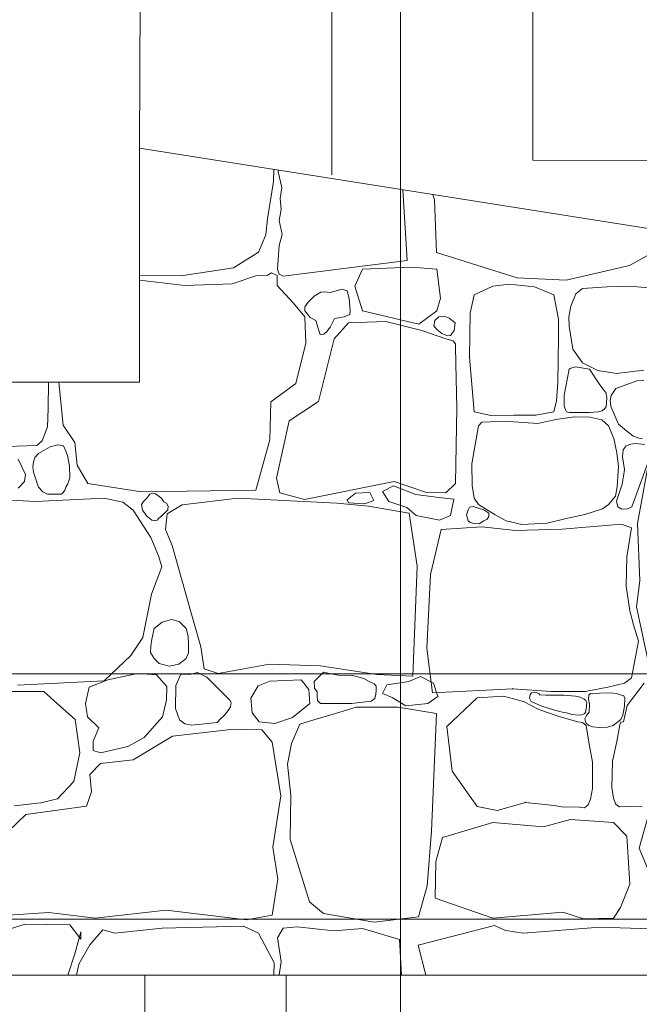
# Model space of a CAD drawing. Header units: millimetres. Extents: x -573548 to 674770, y -184010 to -47794.
# Tile 106 of 181: x 100697 to 101836, y -105629 to -103819. Entities that reach past the tile are written whole.
import ezdxf
from ezdxf.enums import TextEntityAlignment as Align

# ---------------------------------------------------------------- set-up
doc = ezdxf.new("R2010")
doc.units = ezdxf.units.MM
for name, color, linetype, lineweight in [('A.02 RZUT PIWNICY_is$0$_HATCH_Nr_pióra__18', 8, 'Continuous', 9), ('A.02 RZUT PIWNICY_is$0$Nowe_SCHODY_Nr_pióra__59', 8, 'Continuous', 9), ('A.02 RZUT PIWNICY_is$0$OBRYS PARTERU#1_Nr_pióra__1', 8, 'Continuous', 9), ('A.02 RZUT PIWNICY_is$0$SCHODY_Nr_pióra__1', 8, 'Continuous', 9), ('A.02 RZUT PIWNICY_is$0$Structural - Bearing_Nr_pióra__21', 8, 'Continuous', 9), ('A.02 RZUT PIWNICY_is$0$Structural - Grid', 8, 'Continuous', 9), ('A.02 RZUT PIWNICY_is$0$Structural - Grid_Nr_pióra__17', 8, 'Continuous', 9)]:
    doc.layers.add(name, color=color, linetype=linetype, lineweight=lineweight)
doc.styles.add('A.02 RZUT PIWNICY_is$0$STYL_AUTOMATYCZNY_1', font='arial.ttf')

# ---------------------------------------------------------------- blocks, each defined once
blk = doc.blocks.new('*X128')
at = {"layer": 'A.02 RZUT PIWNICY_is$0$_HATCH_Nr_pióra__18'}
for p, q in [((101733.8, -104116.8), (101734.3, -104094.4)), ((101743.2, -104095.8), (101742.7, -104098.8)), ((101742.7, -104098.8), (101749.4, -104128)), ((101723, -104185.7), (101733.8, -104116.8)), ((101749.4, -104128), (101746.1, -104148.2)), ((101979.6, -104262.1), (101971.7, -104131.9)), ((101746.1, -104148.2), (101748, -104168)), ((102029.5, -104150.4), (102026.9, -104140.6)), ((102033.3, -104247.2), (102029.5, -104150.4)), ((101748, -104168), (101744.4, -104188.7)), ((101719.7, -104214.6), (101723, -104185.7)), ((101744.4, -104188.7), (101750, -104214.1)), ((101706.5, -104246.8), (101719.7, -104214.6)), ((101750, -104214.1), (101744.2, -104234.7)), ((101744.2, -104234.7), (101742.4, -104259.9)), ((101660.3, -104275.3), (101706.5, -104246.8)), ((101742.4, -104259.9), (101741.5, -104277.7)), ((102181.6, -104293.8), (102033.3, -104247.2)), ((102430.8, -104247.6), (102388.3, -104271.2)), ((101567.8, -104289.7), (101660.3, -104275.3)), ((101741.5, -104277.7), (101744.4, -104286.9)), ((101751.5, -104290.6), (101979.6, -104262.1)), ((101897.7, -104277.7), (101883.3, -104309.3)), ((101986.6, -104274.3), (101897.7, -104277.7)), ((102033.9, -104277.7), (101986.6, -104274.3)), ((102040.6, -104331.3), (102033.9, -104277.7)), ((102388.3, -104271.2), (102272, -104298.2)), ((101487.6, -104289), (101567.8, -104289.7)), ((101701.2, -104290.1), (101657.8, -104305)), ((101722.9, -104288.7), (101701.2, -104290.1)), ((101730.3, -104284.9), (101722.9, -104288.7)), ((101740.9, -104289.4), (101730.3, -104284.9)), ((101740.4, -104307.9), (101740.9, -104289.4)), ((101744.4, -104286.9), (101751.5, -104290.6)), ((102272, -104298.2), (102181.6, -104293.8)), ((101570.7, -104307.9), (101487.6, -104298.4)), ((101657.8, -104305), (101570.7, -104307.9)), ((101770.9, -104340.5), (101740.4, -104307.9)), ((101883.3, -104309.3), (101897.7, -104354.3)), ((102136.7, -104309.3), (102102.8, -104325.2)), ((102167.1, -104305.8), (102136.7, -104309.3)), ((102213.4, -104310.4), (102167.1, -104305.8)), ((102249, -104325.2), (102213.4, -104310.4)), ((102301.9, -104313.3), (102289.5, -104323.1)), ((102346.8, -104310.4), (102301.9, -104313.3)), ((102389, -104309), (102346.8, -104310.4)), ((102437.7, -104313.3), (102389, -104309)), ((101808.5, -104327.6), (101797.3, -104338.8)), ((101820.6, -104320), (101808.5, -104327.6)), ((101828.4, -104319.8), (101820.6, -104320)), ((101837.8, -104320.7), (101828.4, -104319.8)), ((101860.2, -104314.9), (101837.8, -104320.7)), ((101869.5, -104318), (101860.2, -104314.9)), ((101873.2, -104332), (101869.5, -104318)), ((101874.7, -104354.6), (101873.2, -104332)), ((102033.9, -104354.3), (102040.6, -104331.3)), ((102102.8, -104325.2), (102095.6, -104358.8)), ((102257.7, -104369.8), (102249, -104325.2)), ((102289.5, -104323.1), (102280.3, -104345.8)), ((101791.6, -104365.7), (101770.9, -104340.5)), ((101797.3, -104338.8), (101791.5, -104347.4)), ((101791.5, -104347.4), (101791.6, -104354.3)), ((102280.3, -104345.8), (102276.8, -104365.9)), ((101791.6, -104354.3), (101801.4, -104367)), ((101793.2, -104414), (101791.6, -104365.7)), ((101801.4, -104367), (101811.4, -104372.1)), ((101838, -104384.4), (101846.1, -104368.8)), ((101846.1, -104368.8), (101863.8, -104365.8)), ((101863.8, -104365.8), (101874.3, -104361.4)), ((101874.3, -104361.4), (101874.7, -104354.6)), ((101897.7, -104354.3), (102000.8, -104378.8)), ((102000.8, -104378.8), (102033.9, -104354.3)), ((102030.4, -104372.5), (102037.7, -104365.8)), ((102037.7, -104365.8), (102047.7, -104364.6)), ((102047.7, -104364.6), (102056.9, -104367.9)), ((102056.9, -104367.9), (102068, -104376.4)), ((102095.6, -104358.8), (102094, -104439.7)), ((102276.8, -104365.9), (102277.1, -104382.9)), ((101811.4, -104372.1), (101817.6, -104392.5)), ((101832.1, -104392.7), (101838, -104384.4)), ((101871.6, -104376.4), (101845.2, -104406.1)), ((101940.2, -104373.9), (101871.6, -104376.4)), ((102006.2, -104390.9), (101940.2, -104373.9)), ((102028.7, -104382.3), (102030.4, -104372.5)), ((102033.9, -104388.6), (102028.7, -104382.3)), ((102068, -104376.4), (102066.1, -104390.6)), ((102257.4, -104402.8), (102257.7, -104369.8)), ((102277.1, -104382.9), (102283.9, -104424.8)), ((101817.6, -104392.5), (101819.8, -104398)), ((101819.8, -104398), (101826.4, -104397.2)), ((101826.4, -104397.2), (101832.1, -104392.7)), ((102050.8, -104406.1), (102006.2, -104390.9)), ((102043, -104396.3), (102033.9, -104388.6)), ((102054.2, -104400.3), (102043, -104396.3)), ((102059.2, -104399.7), (102054.2, -104400.3)), ((102061.8, -104396.8), (102059.2, -104399.7)), ((102066.1, -104390.6), (102061.8, -104396.8)), ((102256.2, -104486.5), (102257.4, -104402.8)), ((101774.6, -104487.9), (101793.2, -104414)), ((101845.2, -104406.1), (101816.3, -104520.9)), ((102064.2, -104409.9), (102050.8, -104406.1)), ((102068.4, -104414.9), (102064.2, -104409.9)), ((102068.6, -104418.9), (102068.4, -104414.9)), ((102069, -104452.8), (102068.6, -104418.9)), ((102094, -104439.7), (102102.8, -104539.9)), ((102283.9, -104424.8), (102301.9, -104450)), ((102070.6, -104532.5), (102069, -104452.8)), ((102288.8, -104457.4), (102280.3, -104459.8)), ((102314.8, -104461.9), (102288.8, -104457.4)), ((102301.9, -104450), (102330.1, -104464.3)), ((102277.1, -104461.9), (102268.3, -104509.2)), ((102280.3, -104459.8), (102277.1, -104461.9)), ((102332.6, -104488.6), (102314.8, -104461.9)), ((102330.1, -104464.3), (102364.1, -104469.7)), ((102364.1, -104469.7), (102414.3, -104463.8)), ((101319.6, -104533.9), (101320.1, -104485.5)), ((101339.3, -104485.5), (101347.4, -104564.7)), ((101728.8, -104521.7), (101774.6, -104487.9)), ((102253.7, -104519.8), (102256.2, -104486.5)), ((102340.2, -104499.4), (102332.6, -104488.6)), ((102401.6, -104482.9), (102363.2, -104497)), ((102414.2, -104482.4), (102401.6, -104482.9)), ((102268.3, -104509.2), (102268, -104529.4)), ((102344.8, -104504.6), (102340.2, -104499.4)), ((102346.3, -104514.6), (102344.8, -104504.6)), ((102354.3, -104510.4), (102352.3, -104519.5)), ((102363.2, -104497), (102354.3, -104510.4)), ((101727.2, -104591.5), (101728.8, -104521.7)), ((101816.3, -104520.9), (101762.7, -104556.8)), ((102249, -104539.9), (102253.7, -104519.8)), ((102268, -104529.4), (102270.6, -104536.5)), ((102343, -104534.3), (102345, -104531)), ((102345, -104531), (102346.3, -104514.6)), ((102352.3, -104519.5), (102353.9, -104530.6)), ((102353.9, -104530.6), (102367.7, -104562.6)), ((101318.8, -104567.5), (101319.6, -104533.9)), ((102068.1, -104671.6), (102070.6, -104532.5)), ((102102.8, -104539.9), (102133.2, -104546.8)), ((102133.2, -104546.8), (102175.6, -104546.2)), ((102175.6, -104546.2), (102215.8, -104546.1)), ((102215.8, -104546.1), (102249, -104539.9)), ((102286.9, -104549.4), (102253, -104554.1)), ((102270.6, -104536.5), (102272.2, -104540.4)), ((102272.2, -104540.4), (102277.1, -104541.3)), ((102277.1, -104541.3), (102314.8, -104541.3)), ((102315.4, -104549.9), (102286.9, -104549.4)), ((102314.8, -104541.3), (102330.4, -104540)), ((102337.4, -104554.8), (102315.4, -104549.9)), ((102330.4, -104540), (102337.6, -104538.2)), ((102337.6, -104538.2), (102343, -104534.3)), ((101308.8, -104593.7), (101318.8, -104567.5)), ((101347.4, -104564.7), (101368.9, -104596.4)), ((101762.7, -104556.8), (101739.1, -104662.1)), ((102110.6, -104566.1), (102098.6, -104635.9)), ((102116.9, -104559.2), (102110.6, -104566.1)), ((102131.9, -104558.6), (102116.9, -104559.2)), ((102166.7, -104558.1), (102131.9, -104558.6)), ((102219.7, -104561.4), (102166.7, -104558.1)), ((102253, -104554.1), (102219.7, -104561.4)), ((102349.3, -104566.1), (102337.4, -104554.8)), ((102359.1, -104588.9), (102349.3, -104566.1)), ((102367.7, -104562.6), (102382.4, -104575.3)), ((102382.4, -104575.3), (102394, -104584.3)), ((102394, -104584.3), (102405.3, -104588.5)), ((101243.5, -104604.1), (101298.7, -104602.2)), ((101298.7, -104602.2), (101308.8, -104593.7)), ((101323.2, -104604.2), (101302, -104616.7)), ((101337.8, -104601), (101323.2, -104604.2)), ((101348.1, -104602.4), (101337.8, -104601)), ((101352.3, -104612.5), (101348.1, -104602.4)), ((101368.9, -104596.4), (101373, -104638.1)), ((101701.2, -104683.9), (101727.2, -104591.5)), ((102364.7, -104615.6), (102359.1, -104588.9)), ((102381.7, -104602.9), (102376.5, -104610.1)), ((102390.5, -104599.3), (102381.7, -104602.9)), ((102398.4, -104598.3), (102390.5, -104599.3)), ((102416, -104600.2), (102398.4, -104598.3)), ((102405.3, -104588.5), (102412.3, -104589)), ((101302, -104616.7), (101295.2, -104623.8)), ((101355.3, -104620.3), (101352.3, -104612.5)), ((101358.8, -104639.1), (101355.3, -104620.3)), ((102367.8, -104640.9), (102364.7, -104615.6)), ((102376.5, -104610.1), (102375.4, -104622.9)), ((102392.5, -104714.5), (102427.1, -104619.4)), ((101278, -104655.1), (101264.8, -104627)), ((101292.6, -104632.7), (101291.3, -104641.5)), ((101295.2, -104623.8), (101292.6, -104632.7)), ((101359.8, -104661.3), (101358.8, -104639.1)), ((101373, -104638.1), (101392.4, -104672)), ((102098.6, -104635.9), (102099.1, -104675.5)), ((102375.4, -104622.9), (102379.2, -104646.2)), ((102422.2, -104638.1), (102402.8, -104745.5)), ((101276, -104668.3), (101278, -104655.1)), ((101291.3, -104641.5), (101292.9, -104651.3)), ((101292.9, -104651.3), (101302, -104678.6)), ((102365.2, -104677.8), (102367.8, -104640.9)), ((102379.2, -104646.2), (102377.3, -104658.6)), ((101264.8, -104680.6), (101276, -104668.3)), ((101352.3, -104678.6), (101356, -104672.2)), ((101356, -104672.2), (101359.8, -104661.3)), ((101392.4, -104672), (101491, -104687.3)), ((101739.1, -104662.1), (101745.3, -104688.9)), ((101790.7, -104701.3), (101955.9, -104668.3)), ((101954.3, -104676.2), (101934.2, -104686.5)), ((101995.6, -104691.9), (101954.3, -104676.2)), ((101955.9, -104668.3), (102015.3, -104688.1)), ((102050.8, -104688.9), (102068.1, -104671.6)), ((102099.1, -104675.5), (102102.4, -104698.8)), ((102374.7, -104672.9), (102364.5, -104704.3)), ((102377.3, -104658.6), (102374.7, -104672.9)), ((101302, -104678.6), (101309.7, -104686.9)), ((101309.7, -104686.9), (101318.4, -104691.6)), ((101318.4, -104691.6), (101330.8, -104691.7)), ((101330.8, -104691.7), (101344.5, -104691.4)), ((101344.5, -104691.4), (101347.3, -104688.1)), ((101347.3, -104688.1), (101350.3, -104684.1)), ((101350.3, -104684.1), (101352.3, -104678.6)), ((101491, -104687.3), (101701.2, -104683.9)), ((101506.5, -104691.7), (101501, -104698.8)), ((101511.8, -104689.5), (101506.5, -104691.7)), ((101517.1, -104690.6), (101511.8, -104689.5)), ((101527.8, -104698.8), (101517.1, -104690.6)), ((101745.3, -104688.9), (101790.7, -104701.3)), ((101869.5, -104701.7), (101884.7, -104689.4)), ((101884.7, -104689.4), (101911.2, -104688.4)), ((101911.2, -104688.4), (101918, -104703.1)), ((101934.2, -104686.5), (101946, -104705.1)), ((102037.8, -104697.7), (101995.6, -104691.9)), ((102015.3, -104688.1), (102050.8, -104688.9)), ((102362.6, -104695.3), (102365.2, -104677.8)), ((101296.6, -104705), (101184.3, -104698.8)), ((101422.4, -104698.8), (101296.6, -104705)), ((101456.8, -104706.2), (101422.4, -104698.8)), ((101475.8, -104721.1), (101456.8, -104706.2)), ((101495, -104704.9), (101491.5, -104710.4)), ((101491.5, -104710.4), (101493.3, -104720.8)), ((101501, -104698.8), (101495, -104704.9)), ((101532.4, -104705.3), (101527.8, -104698.8)), ((101537.3, -104707.9), (101532.4, -104705.3)), ((101540.4, -104713.2), (101537.3, -104707.9)), ((101566.2, -104710.8), (101538.5, -104727.3)), ((101668.1, -104698.8), (101566.2, -104710.8)), ((101850.2, -104707.9), (101668.1, -104698.8)), ((101908.4, -104713.3), (101850.2, -104707.9)), ((101871.9, -104707.1), (101869.5, -104701.7)), ((101901.9, -104709.5), (101871.9, -104707.1)), ((101918, -104703.1), (101901.9, -104709.5)), ((101946, -104705.1), (101978.9, -104715.9)), ((102065.2, -104700.7), (102037.8, -104697.7)), ((102058.9, -104730.6), (102065.2, -104700.7)), ((102102.4, -104698.8), (102110.6, -104710.3)), ((102110.6, -104710.3), (102141.2, -104729.5)), ((102338.3, -104718.1), (102349.3, -104710.3)), ((102349.3, -104710.3), (102362.6, -104695.3)), ((102364.5, -104704.3), (102366.8, -104714.9)), ((101508.4, -104771), (101475.8, -104721.1)), ((101493.3, -104720.8), (101501, -104731.8)), ((101527.8, -104731.8), (101539.6, -104720.4)), ((101538.5, -104727.3), (101535.6, -104756.6)), ((101539.6, -104720.4), (101540.4, -104713.2)), ((101983, -104726.4), (101908.4, -104713.3)), ((101978.9, -104715.9), (101996.1, -104730.6)), ((101998, -104823.5), (101983, -104726.4)), ((101996.1, -104730.6), (102039.2, -104739.4)), ((102039.2, -104739.4), (102058.9, -104730.6)), ((102091.5, -104720.5), (102088.7, -104729.7)), ((102088.7, -104729.7), (102091.5, -104740.7)), ((102094.3, -104715.4), (102091.5, -104720.5)), ((102101, -104714.3), (102094.3, -104715.4)), ((102120.5, -104720.5), (102101, -104714.3)), ((102129.9, -104726.5), (102120.5, -104720.5)), ((102129.4, -104732.6), (102129.9, -104726.5)), ((102141.2, -104729.5), (102161.6, -104740.7)), ((102271.5, -104736.1), (102305.8, -104728.6)), ((102305.8, -104728.6), (102338.3, -104718.1)), ((102366.8, -104714.9), (102373.9, -104718.7)), ((102373.9, -104718.7), (102384.2, -104718.2)), ((102384.2, -104718.2), (102392.5, -104714.5)), ((101501, -104731.8), (101510.3, -104739.2)), ((101510.3, -104739.2), (101515, -104740.6)), ((101515, -104740.6), (101519.9, -104739.1)), ((101519.9, -104739.1), (101523.3, -104735.6)), ((101523.3, -104735.6), (101527.8, -104731.8)), ((102091.5, -104740.7), (102095.5, -104743.6)), ((102095.5, -104743.6), (102102.2, -104745.2)), ((102102.2, -104745.2), (102112.1, -104745.7)), ((102112.1, -104745.7), (102120.5, -104740.7)), ((102120.5, -104740.7), (102126.6, -104737.2)), ((102126.6, -104737.2), (102129.4, -104732.6)), ((102161.6, -104740.7), (102190.1, -104747.3)), ((102190.1, -104747.3), (102236.6, -104744.7)), ((102236.6, -104744.7), (102271.5, -104736.1)), ((102373.3, -104746.3), (102264.6, -104755.7)), ((102391.5, -104753.1), (102373.3, -104746.3)), ((102402.8, -104745.5), (102406.9, -104850.7)), ((101535.6, -104756.6), (101547.4, -104785.9)), ((102041.8, -104756.1), (102022.4, -104839)), ((102116.5, -104751.6), (102041.8, -104756.1)), ((102178.7, -104758.5), (102116.5, -104751.6)), ((102264.6, -104755.7), (102178.7, -104758.5)), ((102383, -104806.6), (102391.5, -104753.1)), ((101522.8, -104804.9), (101508.4, -104771)), ((101547.4, -104785.9), (101583.1, -104912.2)), ((101528.6, -104824.7), (101522.8, -104804.9)), ((102382.1, -104860.8), (102383, -104806.6)), ((101509.6, -104875.5), (101528.6, -104824.7)), ((101990.1, -105026.2), (101998, -104823.5)), ((102022.4, -104839), (102015.9, -104974.7)), ((102406.9, -104850.7), (102401.2, -104898.2)), ((101493.9, -104954.7), (101509.6, -104875.5)), ((102388.5, -104906.1), (102382.1, -104860.8)), ((102395.5, -104931.4), (102388.5, -104906.1)), ((102401.2, -104898.2), (102422.2, -104998.1)), ((101529.4, -104926.4), (101514.8, -104938.3)), ((101546.4, -104921.5), (101529.4, -104926.4)), ((101560.2, -104925.7), (101546.4, -104921.5)), ((101573.5, -104938.3), (101560.2, -104925.7)), ((101583.1, -104912.2), (101600.4, -104971.7)), ((101514.8, -104938.3), (101510.1, -104957.8)), ((101577.3, -104952.7), (101573.5, -104938.3)), ((102404.4, -104961.4), (102395.5, -104931.4)), ((101471.6, -104988.2), (101493.9, -104954.7)), ((101510.1, -104957.8), (101508.2, -104969.9)), ((101577.8, -104968.3), (101577.3, -104952.7)), ((102391.5, -105028.7), (102404.4, -104961.4)), ((101508.2, -104969.9), (101508, -104982.3)), ((101508, -104982.3), (101514.8, -104993.5)), ((101573.5, -104993.5), (101577.9, -104983.3)), ((101577.9, -104983.3), (101577.8, -104968.3)), ((101600.4, -104971.7), (101606.2, -105012.5)), ((102015.9, -104974.7), (102025.9, -105056.4)), ((101422.4, -105034.4), (101471.6, -104988.2)), ((101514.8, -104993.5), (101523.5, -105002.9)), ((101559.8, -105004.1), (101573.5, -104993.5)), ((101523.5, -105002.9), (101542.1, -105007.5)), ((101542.1, -105007.5), (101559.8, -105004.1)), ((101594.3, -105019.3), (101579.9, -105023)), ((101611.6, -105027.8), (101594.3, -105019.3)), ((101606.2, -105012.5), (101632.2, -105021.2)), ((101632.2, -105021.2), (101726.3, -105003.9)), ((101726.3, -105003.9), (101820, -105007.2)), ((101820, -105007.2), (101923.7, -105022.9)), ((101826, -105018.5), (101820, -105024.1)), ((101839, -105021.5), (101826, -105018.5)), ((101263.2, -105042.7), (101422.4, -105034.4)), ((101429.1, -105032.4), (101394.9, -105046)), ((101484, -105020.8), (101429.1, -105032.4)), ((101519.1, -105023.7), (101484, -105020.8)), ((101537.7, -105045.1), (101519.1, -105023.7)), ((101563.7, -105022.4), (101554.4, -105043.1)), ((101579.9, -105023), (101563.7, -105022.4)), ((101654.5, -105070.7), (101611.6, -105027.8)), ((101727.2, -105034.8), (101705.7, -105043.9)), ((101785, -105032.4), (101727.2, -105034.8)), ((101798.6, -105050.1), (101785, -105032.4)), ((101820, -105024.1), (101808.5, -105036)), ((101808.5, -105036), (101809.5, -105047.9)), ((101856.8, -105024.4), (101839, -105021.5)), ((101877, -105024.1), (101856.8, -105024.4)), ((101899.9, -105030.1), (101877, -105024.1)), ((101909.7, -105035.6), (101899.9, -105030.1)), ((101919, -105040.1), (101909.7, -105035.6)), ((101923.7, -105022.9), (101990.1, -105026.2)), ((101942.1, -105041.6), (101982.4, -105035.6)), ((101982.4, -105035.6), (102004.1, -105026.6)), ((102004.1, -105026.6), (102028.2, -105038.6)), ((102378.8, -105038.7), (102391.5, -105028.7)), ((101311.5, -105054.2), (101247.1, -105053.8)), ((101337.1, -105076.5), (101311.5, -105054.2)), ((101394.9, -105046), (101388.6, -105075.9)), ((101537.3, -105069.9), (101537.7, -105045.1)), ((101554.4, -105043.1), (101553.8, -105085.6)), ((101705.7, -105043.9), (101691.9, -105066.2)), ((101800.9, -105076.1), (101798.6, -105050.1)), ((101809.5, -105047.9), (101814.3, -105054.8)), ((101814.3, -105054.8), (101814.1, -105062.1)), ((101922.5, -105044), (101919, -105040.1)), ((101921.7, -105059.2), (101922.6, -105052.5)), ((101922.6, -105052.5), (101922.5, -105044)), ((101934.3, -105057.9), (101942.1, -105041.6)), ((102025.9, -105056.4), (102173.7, -105048.9)), ((102028.2, -105038.6), (102036, -105063.3)), ((102173.7, -105048.9), (102244, -105054.2)), ((102208.3, -105056.5), (102205.4, -105059.8)), ((102214.3, -105055.9), (102208.3, -105056.5)), ((102218.6, -105056.7), (102214.3, -105055.9)), ((102244, -105054.2), (102306.8, -105054.2)), ((102306.8, -105054.2), (102348.5, -105045.9)), ((102352, -105056.6), (102333.4, -105057.4)), ((102348.5, -105045.9), (102378.8, -105038.7)), ((102364.2, -105057.7), (102352, -105056.6)), ((102383.7, -105080.1), (102415.2, -105039)), ((101530.1, -105100.6), (101537.3, -105069.9)), ((101656.1, -105075.1), (101654.5, -105070.7)), ((101691.9, -105066.2), (101694.6, -105093)), ((101814.1, -105062.1), (101815, -105070.5)), ((101815, -105070.5), (101820, -105076.1)), ((101877, -105076.1), (101913.3, -105071.6)), ((101913.3, -105071.6), (101919.8, -105067.2)), ((101919.8, -105067.2), (101921.7, -105059.2)), ((101951.7, -105065.1), (101934.3, -105057.9)), ((101977, -105080.7), (101951.7, -105065.1)), ((102036, -105063.3), (102017.3, -105075.9)), ((102108.2, -105065.6), (102052.7, -105118.4)), ((102156.8, -105062.9), (102108.2, -105065.6)), ((102193.1, -105072.7), (102156.8, -105062.9)), ((102221.7, -105087.4), (102193.1, -105072.7)), ((102205.4, -105059.8), (102204.3, -105066.4)), ((102204.3, -105066.4), (102207.1, -105072.7)), ((102207.1, -105072.7), (102225.1, -105080.2)), ((102221.9, -105058.3), (102218.6, -105056.7)), ((102223.6, -105060.2), (102221.9, -105058.3)), ((102234.4, -105061.1), (102223.6, -105060.2)), ((102267.6, -105061), (102234.4, -105061.1)), ((102288.8, -105062.9), (102267.6, -105061)), ((102297.2, -105064.3), (102288.8, -105062.9)), ((102304.9, -105067.9), (102297.2, -105064.3)), ((102307.9, -105070.7), (102304.9, -105067.9)), ((102309.8, -105074.4), (102307.9, -105070.7)), ((102309.3, -105078.6), (102309.8, -105074.4)), ((102313.3, -105061), (102312.9, -105067.3)), ((102312.9, -105067.3), (102314.8, -105077.4)), ((102316.4, -105058), (102313.3, -105061)), ((102320.1, -105058.4), (102316.4, -105058)), ((102333.4, -105057.4), (102320.1, -105058.4)), ((102373.3, -105061), (102364.2, -105057.7)), ((102377.3, -105061.5), (102373.3, -105061)), ((102379.3, -105066), (102377.3, -105061.5)), ((102378.7, -105081), (102379.3, -105066)), ((101369.3, -105105.4), (101337.1, -105076.5)), ((101388.6, -105075.9), (101392, -105100.9)), ((101553.8, -105085.6), (101561.3, -105106.4)), ((101643.4, -105098.4), (101650.3, -105089.1)), ((101650.3, -105089.1), (101655.1, -105082.1)), ((101655.1, -105082.1), (101656.1, -105075.1)), ((101768.9, -105101.7), (101800.9, -105076.1)), ((101820, -105076.1), (101877, -105076.1)), ((101885.7, -105083.1), (101847.7, -105094.7)), ((101924.1, -105083.1), (101885.7, -105083.1)), ((101962.5, -105083.1), (101924.1, -105083.1)), ((102033.4, -105094.8), (101962.5, -105083.1)), ((102017.3, -105075.9), (101977, -105080.7)), ((102255, -105098.8), (102221.7, -105087.4)), ((102225.1, -105080.2), (102250.1, -105088.3)), ((102250.1, -105088.3), (102265.2, -105092.3)), ((102265.2, -105092.3), (102274.7, -105094)), ((102304.9, -105095.1), (102307, -105092.4)), ((102307, -105092.4), (102307.8, -105088.6)), ((102307.8, -105088.6), (102308.9, -105083)), ((102308.9, -105083), (102309.3, -105078.6)), ((102313.8, -105092.3), (102309, -105098)), ((102314.8, -105077.4), (102313.8, -105092.3)), ((102376, -105097.5), (102378.7, -105081)), ((102377.4, -105109.9), (102383.7, -105080.1)), ((101377.9, -105166.9), (101369.3, -105105.4)), ((101392, -105100.9), (101412.6, -105121.1)), ((101496, -105138.4), (101530.1, -105100.6)), ((101561.3, -105106.4), (101570.9, -105113.4)), ((101630.2, -105111.3), (101636.5, -105104.3)), ((101636.4, -105104.6), (101643.4, -105098.4)), ((101694.6, -105093), (101707.8, -105110)), ((101707.8, -105110), (101736.2, -105112.8)), ((101736.2, -105112.8), (101768.9, -105101.7)), ((101807.7, -105106.2), (101782, -105114)), ((101847.7, -105094.7), (101807.7, -105106.2)), ((102024, -105310.9), (102033.4, -105094.8)), ((102273.3, -105104.4), (102255, -105098.8)), ((102293.1, -105109.6), (102273.3, -105104.4)), ((102274.7, -105094), (102282.4, -105096.5)), ((102282.4, -105096.5), (102294.9, -105097.6)), ((102301.6, -105111.3), (102293.1, -105109.6)), ((102294.9, -105097.6), (102300.6, -105097.2)), ((102300.6, -105097.2), (102304.9, -105095.1)), ((102309, -105098), (102306.3, -105104.6)), ((102306.3, -105104.6), (102307.7, -105111.8)), ((102358, -105116.7), (102372, -105105.8)), ((102370.6, -105115.1), (102372.4, -105110.4)), ((102372, -105105.8), (102376, -105097.5)), ((102372.4, -105110.4), (102377.4, -105109.9)), ((101412.6, -105121.1), (101402.3, -105145.5)), ((101660.7, -105123.6), (101548.4, -105136)), ((101570.9, -105113.4), (101583.9, -105115.7)), ((101583.9, -105115.7), (101630.2, -105111.3)), ((101712.3, -105124.4), (101660.7, -105123.6)), ((101731.3, -105147.4), (101712.3, -105124.4)), ((101782, -105114), (101766.9, -105149.8)), ((102052.7, -105118.4), (102062.5, -105200.2)), ((102308.2, -105116.7), (102301.6, -105111.3)), ((102307.7, -105111.8), (102313.3, -105116.7)), ((102313.3, -105147.4), (102308.2, -105116.7)), ((102313.3, -105116.7), (102320.7, -105118.9)), ((102320.7, -105118.9), (102332.4, -105120)), ((102332.4, -105120), (102347.8, -105119.8)), ((102347.8, -105119.8), (102358, -105116.7)), ((102364.6, -105145.7), (102370.6, -105115.1)), ((101402.3, -105145.5), (101402.7, -105162.8)), ((101466.3, -105155.4), (101496, -105138.4)), ((101548.4, -105136), (101476.2, -105179.7)), ((102357, -105182.3), (102364.6, -105145.7)), ((101402.7, -105162.8), (101415.9, -105166.5)), ((101415.9, -105166.5), (101466.3, -105155.4)), ((101747.4, -105245.8), (101731.3, -105147.4)), ((101766.9, -105149.8), (101759.4, -105187.5)), ((102320, -105184.2), (102313.3, -105147.4)), ((101366.8, -105219.3), (101377.9, -105166.9)), ((101476.2, -105179.7), (101415.9, -105186.7)), ((102355.7, -105230.4), (102357, -105182.3)), ((101415.9, -105186.7), (101396.5, -105206.6)), ((101759.4, -105187.5), (101765.9, -105245.5)), ((102062.5, -105200.2), (102108.2, -105265.6)), ((102320, -105232.3), (102320, -105184.2)), ((101337.1, -105251.5), (101366.8, -105219.3)), ((101396.5, -105206.6), (101399.4, -105238.7)), ((102316.5, -105251.8), (102320, -105232.3)), ((102358.6, -105249.9), (102355.7, -105230.4)), ((101306.1, -105258.6), (101337.1, -105251.5)), ((101399.4, -105238.7), (101389.9, -105264.8)), ((101732.9, -105339.9), (101747.4, -105245.8)), ((101765.9, -105245.5), (101764.3, -105326.3)), ((102312.4, -105262.2), (102316.5, -105251.8)), ((102362.4, -105260.5), (102358.6, -105249.9)), ((101257, -105264.3), (101306.1, -105258.6)), ((101389.9, -105264.8), (101278.5, -105280)), ((102108.2, -105265.6), (102145.2, -105272.6)), ((102145.2, -105272.6), (102196.7, -105257.9)), ((102196.7, -105257.9), (102249.9, -105263.8)), ((102249.9, -105263.8), (102263.2, -105266.2)), ((102263.2, -105266.2), (102296.3, -105266.8)), ((102296.3, -105266.8), (102304.9, -105267.8)), ((102304.9, -105267.8), (102308.2, -105265.6)), ((102308.2, -105265.6), (102312.4, -105262.2)), ((102366.5, -105263.9), (102362.4, -105260.5)), ((102369.8, -105266.2), (102366.5, -105263.9)), ((102378.4, -105265.5), (102369.8, -105266.2)), ((102411.5, -105265.8), (102378.4, -105265.5)), ((101278.5, -105280), (101247.1, -105310.6)), ((102279.4, -105289.1), (102230.3, -105302.7)), ((102358.7, -105294.9), (102279.4, -105289.1)), ((102405.7, -105341.9), (102421, -105287.5)), ((102136.9, -105294.9), (102044.4, -105322.6)), ((102230.3, -105302.7), (102136.9, -105294.9)), ((102383.4, -105319.7), (102358.7, -105294.9)), ((101764.3, -105326.3), (101800.2, -105440.6)), ((102016.2, -105411.2), (102024, -105310.9)), ((102044.4, -105322.6), (102031.9, -105366.7)), ((102388.8, -105408.4), (102383.4, -105319.7)), ((101741.6, -105398.9), (101732.9, -105339.9)), ((102422.2, -105382), (102405.7, -105341.9)), ((102031.9, -105366.7), (102031.1, -105433.8)), ((101731.3, -105465.4), (101741.6, -105398.9)), ((102000.6, -105468), (102016.2, -105411.2)), ((102371.8, -105450.9), (102388.8, -105408.4)), ((102031.1, -105433.8), (102136.9, -105470.7)), ((101800.2, -105440.6), (101825.8, -105462.1)), ((102358.7, -105470.7), (102371.8, -105450.9)), ((101247.1, -105465.4), (101321, -105460)), ((101321, -105460), (101406, -105470.7)), ((101406, -105470.7), (101536.5, -105455.9)), ((101536.5, -105455.9), (101684.2, -105473.6)), ((101684.2, -105473.6), (101731.3, -105465.4)), ((101825.8, -105462.1), (101919.1, -105477.8)), ((101919.1, -105477.8), (102000.6, -105468)), ((102136.9, -105470.7), (102265.3, -105459.6)), ((102265.3, -105459.6), (102303.7, -105472)), ((102303.7, -105472), (102358.7, -105470.7)), ((101277.6, -105481.9), (101236.4, -105494.7)), ((101359.4, -105483.1), (101277.6, -105481.9)), ((101379.6, -105509.1), (101359.4, -105483.1)), ((101529.4, -105488.9), (101442.3, -105498.4)), ((101678.9, -105485.2), (101529.4, -105488.9)), ((101706.5, -105498.4), (101678.9, -105485.2)), ((101751.5, -105489.3), (101741.5, -105506.8)), ((101777.5, -105486.7), (101751.5, -105489.3)), ((101844.8, -105493.9), (101777.5, -105486.7)), ((101897.7, -105489.7), (101844.8, -105493.9)), ((101965.2, -105509.9), (101897.7, -105489.7)), ((102000, -105520.4), (102139.9, -105484)), ((102139.9, -105484), (102160.1, -105493.4)), ((102193.4, -105498.4), (102333.4, -105487.3)), ((102333.4, -105487.3), (102456.8, -105491)), ((101368.9, -105536), (101380, -105495.9)), ((101380, -105495.9), (101379.6, -105509.1)), ((101420, -105492.2), (101396.1, -105519.5)), ((101442.3, -105498.4), (101420, -105492.2)), ((101735, -105552.9), (101706.5, -105498.4)), ((101741.5, -105506.8), (101748.2, -105550.2)), ((102160.1, -105493.4), (102193.4, -105498.4)), ((101396.1, -105519.5), (101376.3, -105555.4)), ((101969.2, -105575.5), (101965.2, -105509.9)), ((102014, -105575.5), (102000, -105520.4)), ((101356.1, -105575.5), (101368.9, -105536)), ((101376.3, -105555.4), (101371.9, -105575.5)), ((101734.4, -105575.5), (101735, -105552.9)), ((101748.2, -105550.2), (101744.1, -105575.5))]:
    blk.add_line(p, q, dxfattribs=at)
for p in [(102064.2, -104409.9), (101527.8, -104731.8), (102173.7, -105048.9), (102196.7, -105257.9), (102308.2, -105265.6), (102308.2, -105265.6), (102366.5, -105263.9), (102366.5, -105263.9)]:
    blk.add_point(p, dxfattribs=at)
blk = doc.blocks.new('A.02 RZUT PIWNICY_is$0$Wypełnienie_25_1')
at = {"layer": 'A.02 RZUT PIWNICY_is$0$_HATCH_Nr_pióra__18'}
blk.add_blockref('*X128', (0, 0), dxfattribs=at)
blk = doc.blocks.new('A.02 RZUT PIWNICY_is$0$Standardowy znacznik osi')
at = {"layer": 'A.02 RZUT PIWNICY_is$0$Structural - Grid_Nr_pióra__17'}
blk.add_line((1000, 0), (17855.4, 0), dxfattribs=at)
at = {"layer": 'A.02 RZUT PIWNICY_is$0$Structural - Grid_Nr_pióra__17', "style": 'A.02 RZUT PIWNICY_is$0$STYL_AUTOMATYCZNY_1'}
for tag, p in [('AC_MarkerText_1_0', (5, -80)), ('AC_MarkerText_1_1', (19360.4, -80))]:
    blk.add_attdef(tag, text='', height=350, rotation=270, dxfattribs=at).set_placement(p, align=Align.TOP_CENTER)
blk = doc.blocks.new('A.02 RZUT PIWNICY_is$0$Standardowy znacznik osi_3')
at = {"layer": 'A.02 RZUT PIWNICY_is$0$Structural - Grid_Nr_pióra__17'}
blk.add_line((2962.2, 0), (40906.6, 0), dxfattribs=at)
at = {"layer": 'A.02 RZUT PIWNICY_is$0$Structural - Grid_Nr_pióra__17', "style": 'A.02 RZUT PIWNICY_is$0$STYL_AUTOMATYCZNY_1'}
for tag, p in [('AC_MarkerText_1_0', (-250, -335)), ('AC_MarkerText_1_1', (44118.7, -335))]:
    blk.add_attdef(tag, text='', height=350, rotation=180, dxfattribs=at).set_placement(p, align=Align.TOP_CENTER)
blk = doc.blocks.new('A.02 RZUT PIWNICY_is')
at = {"layer": 'A.02 RZUT PIWNICY_is$0$Nowe_SCHODY_Nr_pióra__59'}
for p, q in [((101497.3, -105575.5), (101497.3, -106925.5)), ((101757.3, -105575.5), (101757.3, -107173.1))]:
    blk.add_line(p, q, dxfattribs=at)
at = {"layer": 'A.02 RZUT PIWNICY_is$0$OBRYS PARTERU#1_Nr_pióra__1'}
blk.add_lwpolyline([(87547.3, -93022.2), (87547.3, -93622.2), (80856, -93622.2), (80856, -97482.2), (80306.7, -97482.2), (80306.7, -101132.2), (82397.3, -101132.2), (82397.3, -105082.2), (87537.3, -105082.2), (87537.3, -105471.8), (106939.7, -105472.5), (118516.4, -105372.5), (118516.4, -93022.2)], close=True, dxfattribs=at)
at = {"layer": 'A.02 RZUT PIWNICY_is$0$SCHODY_Nr_pióra__1'}
for p, q in [((101491.1, -103085.5), (101487.6, -104055.5)), ((101841.1, -103085.5), (101841.1, -104104.8))]:
    blk.add_line(p, q, dxfattribs=at)
blk.add_lwpolyline([(102540.9, -103178.9), (102542, -102719.7), (102653.8, -102719.7), (102653.8, -102516.4), (102542.5, -102516.4), (102547, -100756.5), (106537.3, -100784.5), (106537.3, -104505.5), (102541.9, -104505.5), (102543, -104078), (102210.2, -104077.8), (102210.2, -103178.7)], close=True, dxfattribs=at)
at = {"layer": 'A.02 RZUT PIWNICY_is$0$Structural - Bearing_Nr_pióra__21'}
for p, q in [((101487.6, -104055.5), (102438.3, -104205.5)), ((101487.6, -104485.5), (101487.6, -104055.5)), ((100647.3, -104485.5), (101487.6, -104485.5)), ((100617.3, -105575.5), (102547.3, -105575.5))]:
    blk.add_line(p, q, dxfattribs=at)
at = {"layer": 'A.02 RZUT PIWNICY_is$0$_HATCH_Nr_pióra__18'}
blk.add_blockref('A.02 RZUT PIWNICY_is$0$Wypełnienie_25_1', (0, 0), dxfattribs=at)
at = {"layer": 'A.02 RZUT PIWNICY_is$0$Structural - Grid', "zscale": 1000}
for name, p, rotation in [('A.02 RZUT PIWNICY_is$0$Standardowy znacznik osi', (101967.3, -108395.1), 90), ('A.02 RZUT PIWNICY_is$0$Standardowy znacznik osi_3', (121686.6, -105021.8), 180)]:
    blk.add_blockref(name, p, dxfattribs=dict(at, rotation=rotation))

msp = doc.modelspace()

# ---------------------------------------------------------------- block references
at = {"ltscale": 10}
msp.add_blockref('A.02 RZUT PIWNICY_is', (-570.227, 0), dxfattribs=at)

doc.saveas('drawing.dxf')
